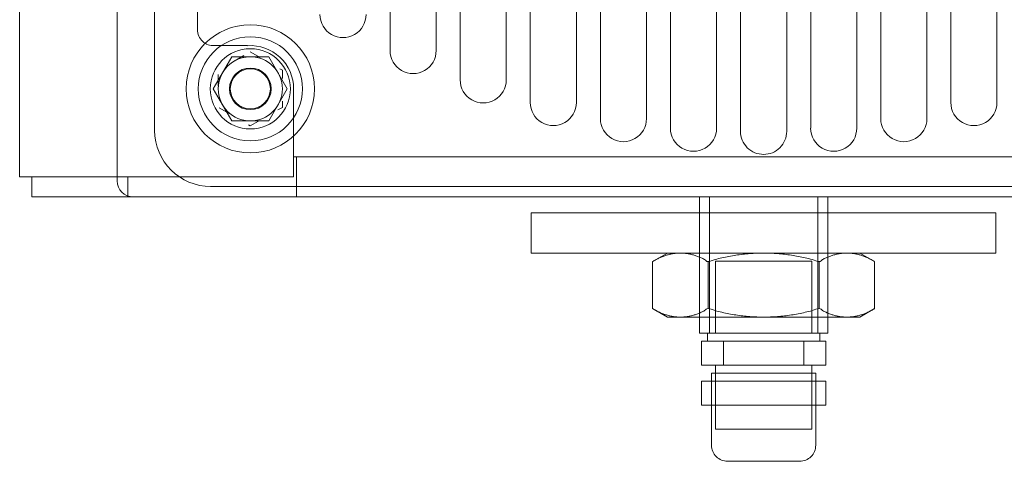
# Model space of a CAD drawing. Header units: millimetres. Extents: x 70 to 998, y -477 to 499.
# Tile 3 of 15: x 497 to 620, y -116 to -60. Entities that reach past the tile are written whole.
import ezdxf

# ---------------------------------------------------------------- set-up
doc = ezdxf.new("R2010")
doc.units = ezdxf.units.MM
doc.header["$LTSCALE"] = 20.32
doc.linetypes.add('Ohne Titel-5', pattern=[0.20828, 0.069425, -0.138855])
doc.layers.get('0').update_dxf_attribs({"lineweight": 15})
doc.layers.add('Keine', color=7, linetype='Continuous', lineweight=5)
doc.layers.add('None', color=7, linetype='Continuous', lineweight=5)

# ---------------------------------------------------------------- blocks, each defined once
blk = doc.blocks.new('Parametric Object-4')
at = {"color": 7, "linetype": 'Ohne Titel-5', "lineweight": 18, "transparency": 33554687, "flags": 128}
blk.add_lwpolyline([(-4.62, 0), (-2.31, 4), (2.31, 4), (4.62, 0), (2.31, -4), (-2.31, -4)], close=True, dxfattribs=at)
at = {"color": 7, "linetype": 'Ohne Titel-5', "lineweight": 18, "transparency": 33554687}
blk.add_circle((0, 0), 4, dxfattribs=at)
blk = doc.blocks.new('Parametric Object-8')
at = {"layer": 'None', "color": 7, "linetype": 'Continuous', "lineweight": 18, "transparency": 33554687}
for p, q in [((-6.93, 6.93), (-6.93, 1.07)), ((6.93, 1.07), (6.93, 6.93))]:
    blk.add_line(p, q, dxfattribs=at)
at = {"layer": 'None', "color": 7, "linetype": 'Continuous', "lineweight": 18, "transparency": 33554687, "flags": 128}
blk.add_lwpolyline([(-13.86, 6.93), (-12, 8), (12, 8), (13.86, 6.93), (13.86, 1.07), (12, 0), (-12, 0), (-13.86, 1.07)], close=True, dxfattribs=at)
at = {"layer": 'None', "color": 7, "linetype": 'Continuous', "lineweight": 18, "transparency": 33554687}
for points in [[(-13.86, 6.93), (-10.39, 9.07), (-6.93, 6.93), (0, 9.07), (6.93, 6.93), (10.39, 9.07), (13.86, 6.93)], [(-13.86, 1.07), (-10.39, -1.07), (-6.93, 1.07), (0, -1.07), (6.93, 1.07), (10.39, -1.07), (13.86, 1.07)]]:
    blk.add_open_spline(points, degree=2, knots=[0, 0, 0, 0.264483, 0.264483, 0.735517, 0.735517, 1, 1, 1], dxfattribs=at)

msp = doc.modelspace()

# ---------------------------------------------------------------- linework, layer by layer
at = {"color": 7, "linetype": 'Continuous', "lineweight": 18, "transparency": 33554687}
for p, q in [((542.93, -64.43), (542.93, 224.37)), ((548.68, -64.29), (548.68, 224.37)), ((551.68, -67.95), (551.68, 220.95)), ((557.43, -67.95), (557.43, 220.95)), ((560.43, -70.78), (560.43, 218.57)), ((566.18, -70.78), (566.18, 218.57)), ((612.93, -70.78), (612.93, 218.57)), ((618.68, -70.78), (618.68, 218.57)), ((569.18, -72.79), (569.18, 216.56)), ((574.93, -72.79), (574.93, 216.56)), ((604.18, -72.79), (604.18, 216.56)), ((609.93, -72.79), (609.93, 216.56)), ((577.93, -73.98), (577.93, 215.36)), ((601.18, -73.98), (601.18, 215.36)), ((583.68, -73.98), (583.68, 188.1)), ((595.43, -73.98), (595.43, 188.1)), ((586.68, -74.38), (586.68, -41.26)), ((592.43, -74.38), (592.43, -41.26))]:
    msp.add_line(p, q, dxfattribs=at)
at = {"color": 7, "linetype": 'Continuous', "lineweight": 18, "transparency": 33554687, "flags": 128}
msp.add_lwpolyline([(582.78, -82.57), (596.33, -82.57), (596.33, -99.57), (582.78, -99.57)], close=True, dxfattribs=at)
at = {"color": 7, "linetype": 'Continuous', "lineweight": 18, "transparency": 33554687}
for centre, start, end in [((537.05, -59.8), 179.9993, 0), ((545.8, -64.29), 179.9993, 0), ((554.55, -67.95), 179.9993, 0), ((563.3, -70.78), 179.9993, 0), ((615.8, -70.78), 180, 0.0007), ((572.05, -72.79), 179.9993, 0), ((607.05, -72.79), 180, 0.0007), ((580.8, -73.98), 179.9993, 0), ((589.55, -74.38), 179.9993, 270), ((589.55, -74.38), 270, 0.0007), ((598.3, -73.98), 180, 0.0007)]:
    msp.add_arc(centre, 2.88, start, end, dxfattribs=at)
at = {"layer": 'Keine', "color": 7, "linetype": 'Continuous', "lineweight": 18, "transparency": 33554687}
for p, q in [((496.69, 479.64), (496.69, -80.07)), ((508.87, 479.64), (508.87, -80.07)), ((518.88, 166.63), (518.88, -61.68)), ((530.88, -69.07), (530.88, -80.07)), ((530.88, -77.57), (589.55, -77.57)), ((531.23, -82.57), (531.23, -77.57)), ((648.22, -77.57), (589.55, -77.57)), ((496.69, -80.07), (530.88, -80.07)), ((498.19, -80.07), (498.19, -82.57)), ((510.18, -82.57), (510.18, -80.07)), ((498.19, -82.57), (531.18, -82.57)), ((531.18, -82.57), (589.55, -82.57)), ((647.93, -82.57), (589.55, -82.57)), ((583.55, -99.57), (595.55, -99.57)), ((595.55, -99.57), (583.55, -99.57))]:
    msp.add_line(p, q, dxfattribs=at)
at = {"layer": 'Keine', "color": 7, "linetype": 'Continuous', "lineweight": 5, "transparency": 33554687, "flags": 128}
for points in [[(498.19, -82.57), (581.55, -82.57), (581.55, -99.57), (597.55, -99.57), (597.55, -82.57), (680.91, -82.57), (680.91, -80.07), (682.41, -80.07), (682.41, 479.64), (680.91, 479.64), (680.91, 482.14), (597.2, 482.14), (597.55, 482.5), (597.55, 498.79), (597.2, 499.14), (581.91, 499.14), (581.55, 498.79), (581.55, 482.5), (581.91, 482.14), (498.19, 482.14), (498.19, 479.64), (496.69, 479.64), (496.69, -80.07), (498.19, -80.07)], [(530.09, -69.07), (527.79, -73.07), (523.17, -73.07), (520.86, -69.07), (523.17, -65.07), (527.79, -65.07)]]:
    msp.add_lwpolyline(points, close=True, dxfattribs=at)
at = {"layer": 'Keine', "color": 7, "linetype": 'Continuous', "lineweight": 18, "transparency": 33554687, "flags": 128}
for points in [[(560.55, -84.57), (618.55, -84.57), (618.55, -89.57), (560.55, -89.57)], [(583.55, -90.57), (595.55, -90.57), (595.55, -99.57), (583.55, -99.57)], [(581.8, -100.57), (597.3, -100.57), (597.3, -103.57), (581.8, -103.57)], [(582.55, -99.57), (596.55, -99.57), (596.55, -100.57), (582.55, -100.57)], [(584.55, -100.57), (594.55, -100.57), (594.55, -103.57), (584.55, -103.57)], [(583.55, -103.57), (595.55, -103.57), (595.55, -111.57), (583.55, -111.57)], [(581.8, -105.57), (597.3, -105.57), (597.3, -108.57), (581.8, -108.57)]]:
    msp.add_lwpolyline(points, close=True, dxfattribs=at)
msp.add_lwpolyline([(594.05, -115.57), (585.05, -115.57, -0.414214), (583.05, -113.57), (583.05, -104.57), (596.05, -104.57), (596.05, -113.57, -0.414214), (594.05, -115.57)], format="xyb", close=True, dxfattribs=at)
at = {"layer": 'Keine', "color": 7, "linetype": 'Continuous', "lineweight": 5, "transparency": 33554687}
for radius in [5, 4]:
    msp.add_circle((525.48, -69.07), radius, dxfattribs=at)
at = {"layer": 'Keine', "color": 7, "linetype": 'Continuous', "lineweight": 18, "transparency": 33554687}
for radius in [2.6, 2.5]:
    msp.add_circle((525.48, -69.07), radius, dxfattribs=at)
for centre, radius, start, end in [((520.88, -61.68), 2, 180, 273.6513), ((525.48, -69.07), 5.4, 0, 93.6513)]:
    msp.add_arc(centre, radius, start, end, dxfattribs=at)
at = {"layer": 'None', "color": 7, "linetype": 'Continuous', "lineweight": 18, "transparency": 33554687}
for p, q in [((513.54, 473.83), (513.54, -74.45)), ((525.13, -63.68), (521, -63.68)), ((589.55, -81.26), (520.51, -81.26)), ((589.55, -81.26), (658.6, -81.26))]:
    msp.add_line(p, q, dxfattribs=at)
at = {"layer": 'None', "color": 7, "linetype": 'Continuous', "lineweight": 18, "transparency": 33554687, "flags": 128}
msp.add_lwpolyline([(670.23, -80.57), (670.23, 480.14, 0.414214), (668.23, 482.14), (589.55, 482.14), (510.87, 482.14, 0.414214), (508.87, 480.14), (508.87, -80.57, 0.414201), (510.87, -82.57), (589.55, -82.57), (668.23, -82.57, 0.414214), (670.23, -80.57)], format="xyb", dxfattribs=at)
msp.add_lwpolyline([(581.55, -82.57), (597.55, -82.57), (597.55, -99.57), (581.55, -99.57)], close=True, dxfattribs=at)
at = {"layer": 'None', "color": 7, "linetype": 'Continuous', "lineweight": 18, "transparency": 33554687}
for radius in [8, 6.5]:
    msp.add_circle((525.48, -69.07), radius, dxfattribs=at)
msp.add_arc((520.54, -74.26), 7, 180, 270, dxfattribs=at)

# ---------------------------------------------------------------- block references
at = {"color": 7, "transparency": 33554687, "rotation": 270}
msp.add_blockref('Parametric Object-4', (525.48, -69.07), dxfattribs=at)
at = {"layer": 'None', "color": 7, "transparency": 33554687, "rotation": 180}
msp.add_blockref('Parametric Object-8', (589.55, -89.57), dxfattribs=at)

doc.saveas('drawing.dxf')
